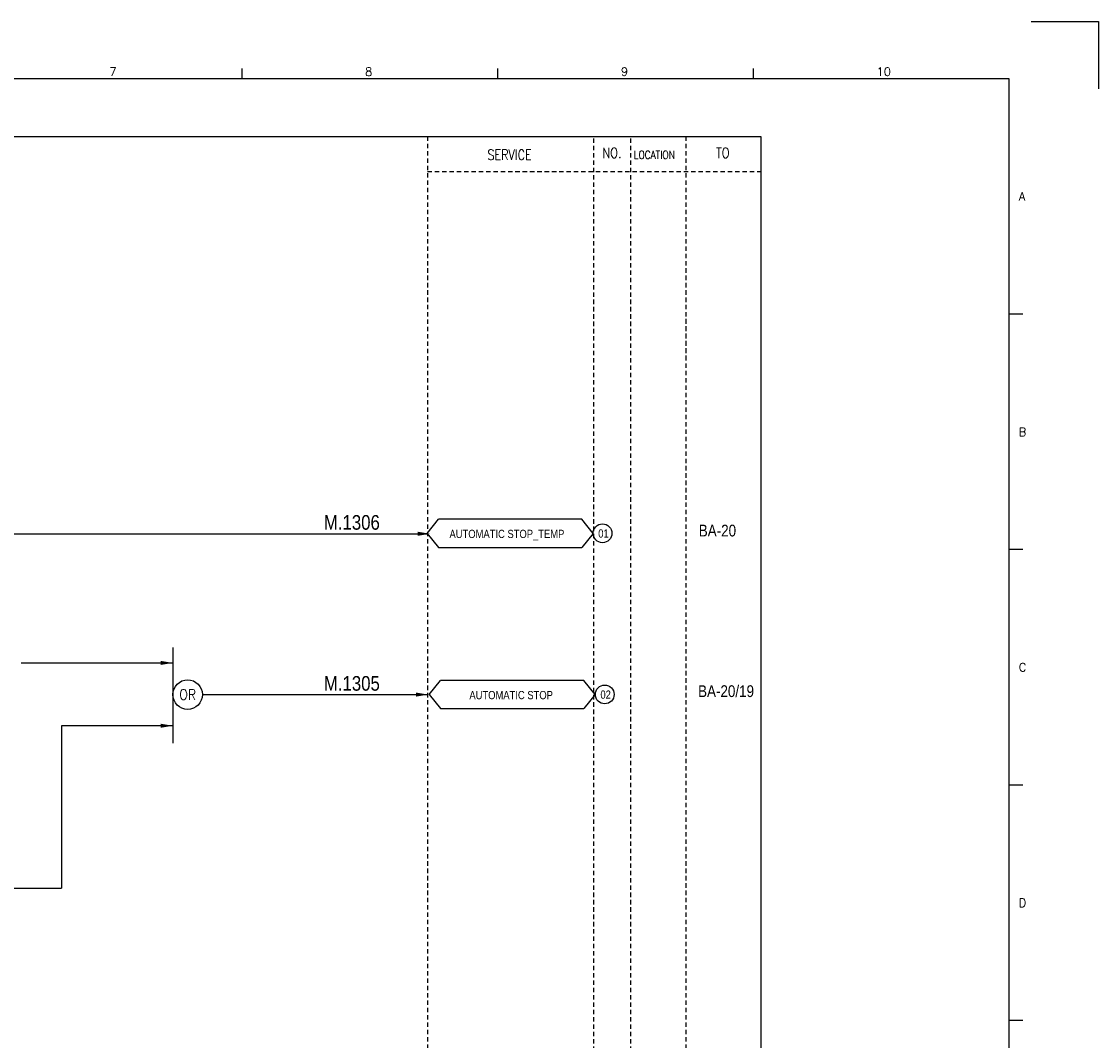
# Model space of a CAD drawing. Extents: x 706 to 1672, y -204 to 478.
# Tile 4 of 4: x 1304 to 1672, y 130 to 478. Entities that reach past the tile are written whole.
import ezdxf
from ezdxf.enums import TextEntityAlignment as Align

# ---------------------------------------------------------------- set-up
doc = ezdxf.new("R2010")
doc.units = 0
doc.header["$MEASUREMENT"] = 0
doc.linetypes.add('HIDDEN', pattern=[4, 1.5, -1, 1.5])
doc.layers.get('0').update_dxf_attribs({"linetype": 'CONTINUOUS'})
doc.layers.get('DEFPOINTS').update_dxf_attribs({"linetype": 'CONTINUOUS'})
for name, color, linetype in [('CON', 4, 'CONTINUOUS'), ('DCS', 7, 'CONTINUOUS'), ('HID', 2, 'HIDDEN'), ('圖框CON', 4, 'CONTINUOUS'), ('框線', 6, 'CONTINUOUS')]:
    doc.layers.add(name, color=color, linetype=linetype)
doc.styles.add('DAYUKP', font='complex', dxfattribs={"bigfont": 'DAYUKP.SHX'})
doc.styles.add('ROMANS', font='romans', dxfattribs={"width": 0.8})
doc.styles.add('style3', font='ARIALN.TTF')

# ---------------------------------------------------------------- blocks, each defined once
blk = doc.blocks.new('LEADER')
at = {"layer": 'CON'}
blk.add_solid([(0.85, -0.57), (0.85, -1.57), (3.85, -1.07)], dxfattribs=at)
blk = doc.blocks.new('1')
at = {"layer": 'DEFPOINTS'}
blk.add_lwpolyline([(2189, 689.33), (2211.97, 689.33), (2211.97, 666.36)], dxfattribs=at)
at = {"layer": '圖框CON'}
for p, q in [((1919.66, 669.85), (1919.66, 673.29)), ((2006.95, 669.85), (2006.95, 673.29)), ((2094.24, 669.85), (2094.24, 673.29)), ((2186.14, 589.41), (2181.53, 589.41)), ((2186.14, 509.01), (2181.53, 509.01)), ((2186.14, 428.61), (2181.53, 428.61)), ((2186.14, 348.2), (2181.53, 348.2))]:
    blk.add_line(p, q, dxfattribs=at)
at = {"layer": '框線'}
for p, q in [((2181.53, 669.81), (1308.62, 669.81)), ((2181.53, 26.6), (2181.53, 669.81))]:
    blk.add_line(p, q, dxfattribs=at)
at = {"style": 'DAYUKP'}
for s, height, p in [('7', 2.87, (1874.39, 670.78)), ('8', 2.87, (1961.68, 670.78)), ('9', 2.87, (2048.97, 670.78)), ('10', 2.871, (2136.26, 670.78))]:
    blk.add_text(s, height=height, dxfattribs=at).set_placement(p)
for s, p in [('A', (2184.79, 629.6)), ('B', (2184.79, 549.2)), ('C', (2184.79, 468.8)), ('D', (2184.79, 388.39))]:
    blk.add_text(s, height=2.87, dxfattribs=at).set_placement(p, align=Align.MIDDLE_LEFT)

msp = doc.modelspace()

# ---------------------------------------------------------------- linework, layer by layer
at = {"layer": 'CON', "color": 6}
for p, q in [((1442.88, 303.27), (1446.78, 308.09)), ((1495.68, 308.09), (1446.78, 308.09)), ((1499.58, 303.27), (1495.68, 308.09)), ((1442.88, 303.27), (1446.78, 298.46)), ((1499.58, 303.27), (1495.68, 298.46)), ((1446.78, 298.46), (1495.68, 298.46)), ((1356.14, 264.27), (1356.14, 231.63)), ((1443.62, 248.23), (1447.52, 253.05)), ((1496.42, 253.05), (1447.52, 253.05)), ((1500.32, 248.23), (1496.42, 253.05)), ((1443.62, 248.23), (1447.52, 243.42)), ((1500.32, 248.23), (1496.42, 243.42)), ((1447.52, 243.42), (1496.42, 243.42))]:
    msp.add_line(p, q, dxfattribs=at)
at = {"layer": 'CON'}
for p, q in [((1249.09, 303.13), (1443.27, 303.13)), ((1304.36, 259.04), (1356.14, 259.04)), ((1366.22, 248.22), (1443.27, 248.22)), ((1356.14, 237.58), (1318.15, 237.58)), ((1318.15, 237.58), (1318.15, 182.06)), ((1067.54, 182.06), (1318.15, 182.06))]:
    msp.add_line(p, q, dxfattribs=at)
msp.add_lwpolyline([(842.77, 438.78), (1556.77, 438.78), (1556.77, -61.02), (842.77, -61.02)], close=True, dxfattribs=at)
for centre in [(1502.79, 303.29), (1503.54, 248.28)]:
    msp.add_circle(centre, 3.21, dxfattribs=at)
at = {"layer": 'CON', "color": 6}
msp.add_circle((1361.18, 248.22), 5.04, dxfattribs=at)
at = {"layer": 'HID'}
for p, q in [((1443.02, 438.78), (1443.02, -61.02)), ((1499.72, 438.08), (1499.72, -61.02)), ((1512.32, 438.08), (1512.32, -61.02)), ((1531.22, 438.78), (1531.22, -61.02)), ((1443.02, 426.88), (1556.77, 426.88)), ((1531.22, 376.48), (1531.22, 363.88))]:
    msp.add_line(p, q, dxfattribs=at)

# ---------------------------------------------------------------- block references
msp.add_blockref('1', (-539.91, -211.27))
at = {"layer": 'CON', "xscale": 1.4, "yscale": 1.4, "zscale": 1.4}
for p in [(1438.48, 304.63), (1350.75, 260.53), (1437.88, 249.72), (1350.75, 239.08)]:
    msp.add_blockref('LEADER', p, dxfattribs=at)

# ---------------------------------------------------------------- texts
at = {"layer": 'CON', "style": 'ROMANS'}
for s, width, p in [('SERVICE', 0.8, (1471.05, 432.56)), ('NO.', 0.8, (1506.02, 433.18)), ('TO', 0.8, (1543.82, 433.18)), ('OR', 0.9, (1361.18, 248.22))]:
    msp.add_text(s, height=3.5, dxfattribs=dict(at, width=width)).set_placement(p, align=Align.MIDDLE)
at = {"layer": 'CON', "style": 'ROMANS', "width": 0.8}
msp.add_text('LOCATION', height=2.8, dxfattribs=at).set_placement((1513.45, 430.28), align=Align.BOTTOM_LEFT)
at = {"layer": 'CON', "style": 'style3'}
for s, p in [('BA-20', (1535.64, 302.22)), ('BA-20/19', (1535.4, 247.39))]:
    msp.add_text(s, height=4, dxfattribs=at).set_placement(p)
for s, p in [('AUTOMATIC STOP_TEMP', (1450.55, 300.85)), ('01', (1501.32, 300.99)), ('AUTOMATIC STOP', (1457.34, 245.81)), ('02', (1502.07, 245.98))]:
    msp.add_text(s, height=2.8, dxfattribs=at).set_placement(p, align=Align.BOTTOM_LEFT)
at = {"layer": 'DCS', "linetype": 'ByBlock', "style": 'style3'}
for s, p in [('M.1306', (1407.67, 304.52)), ('M.1305', (1407.67, 249.55))]:
    msp.add_text(s, height=5, dxfattribs=at).set_placement(p)

doc.saveas('drawing.dxf')
